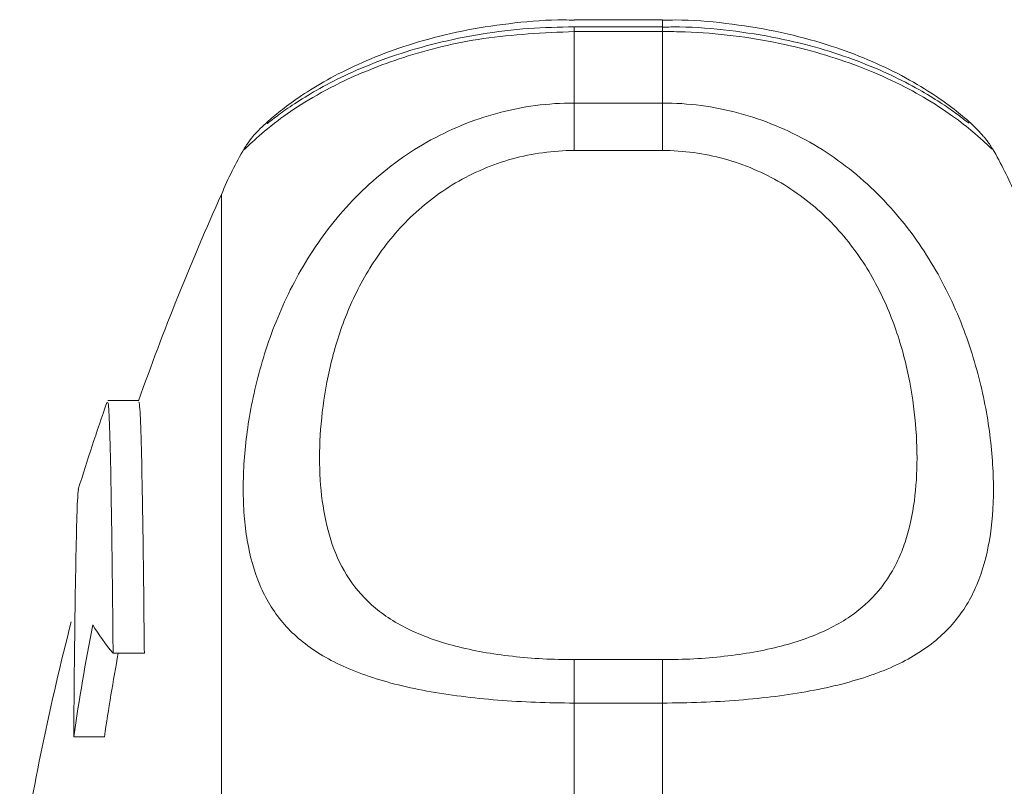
# Model space of a CAD drawing. Header units: millimetres. Extents: x 125 to 768, y -64 to 697.
# Tile 6 of 24: x 127 to 161, y 31 to 57. Entities that reach past the tile are written whole.
import ezdxf

# ---------------------------------------------------------------- set-up
doc = ezdxf.new("R2010")
doc.units = ezdxf.units.MM

msp = doc.modelspace()

# ---------------------------------------------------------------- linework, layer by layer
at = {"color": 7, "linetype": 'Continuous', "lineweight": 15}
for p, q in [((148.898, 57.253), (145.898, 57.253)), ((148.898, 57.02), (145.898, 57.02)), ((145.898, 56.856), (145.898, 54.424)), ((148.898, 56.856), (145.898, 56.856)), ((148.898, 54.424), (148.898, 56.856)), ((145.898, 54.424), (145.898, 52.808)), ((145.898, 54.424), (148.898, 54.424)), ((148.898, 54.424), (148.898, 52.808)), ((134.694, 52.875), (134.698, 52.882)), ((148.898, 52.808), (145.898, 52.808)), ((133.898, -22.684), (133.898, 51.316)), ((131.089, 44.31), (130.029, 44.31)), ((130.213, 35.712), (131.276, 35.712)), ((145.898, 35.494), (145.898, 34.018)), ((145.898, 35.494), (148.898, 35.494)), ((148.898, 35.494), (148.898, 34.018)), ((128.264, 34.674), (128.273, 34.674)), ((145.898, 34.018), (145.898, 28.248)), ((148.898, 34.018), (145.898, 34.018)), ((148.898, 28.248), (148.898, 34.018)), ((128.874, 32.866), (129.92, 32.866))]:
    msp.add_line(p, q, dxfattribs=at)
at = {"color": 8, "linetype": 'Continuous', "lineweight": 15}
for p, q in [((145.898, 57.02), (145.898, 56.856)), ((148.898, 57.253), (148.898, 57.02)), ((148.898, 57.02), (148.898, 56.856))]:
    msp.add_line(p, q, dxfattribs=at)
at = {"color": 7, "linetype": 'Continuous', "lineweight": 15}
for centre, radius, start, end in [((145.898, 46.316), 13, 149.6534, 157.3801), ((148.898, 46.316), 13, 22.6199, 30.2612), ((215.941, 14.316), 90, 155.72535, 160.53983), ((215.941, 14.316), 91, 160.80617, 162.75899), ((215.941, 14.316), 90, 165.54384, 171.05098), ((208.235, 21.406), 80.184, 169.01935, 171.78318), ((136.536, 40.987), 8.234, 211.5464, 219.8371), ((208.31, 21.409), 79.224, 169.59836, 171.6849)]:
    msp.add_arc(centre, radius, start, end, dxfattribs=at)
for points, knots in [([(145.899, 57.24), (145.783, 57.244), (145.105, 57.267), (143.868, 57.161), (142.25, 56.929), (140.76, 56.566), (139.409, 56.116), (138.229, 55.607), (137.217, 55.066), (136.415, 54.548), (135.789, 54.068), (135.439, 53.765), (135.186, 53.53), (135.002, 53.325), (134.824, 53.121), (134.716, 52.938), (134.687, 52.889)], [0, 0, 0, 0, 0.018036, 0.105541, 0.19239, 0.280679, 0.367212, 0.457701, 0.550777, 0.648707, 0.742202, 0.844362, 0.914205, 0.960402, 0.989403, 1, 1, 1, 1]), ([(145.898, 57.014), (145.38, 57.005), (144.304, 56.984), (142.717, 56.784), (141.196, 56.472), (139.81, 56.065), (138.587, 55.595), (137.549, 55.1), (136.686, 54.602), (136.059, 54.182), (135.676, 53.897), (135.469, 53.732), (135.459, 53.725), (135.456, 53.722)], [0, 0, 0, 0, 0.08847, 0.183972, 0.279486, 0.375616, 0.473809, 0.574688, 0.67879, 0.788184, 0.898138, 0.963123, 1, 1, 1, 1]), ([(160.123, 52.867), (160.088, 52.926), (160.014, 53.048), (159.921, 53.168), (159.846, 53.261), (159.782, 53.335), (159.598, 53.539), (159.243, 53.878), (158.627, 54.369), (157.833, 54.914), (156.827, 55.482), (155.631, 56.02), (154.292, 56.492), (152.766, 56.886), (151.084, 57.147), (149.771, 57.264), (149.048, 57.242), (148.898, 57.238)], [0, 0, 0, 0, 0.01147, 0.02365, 0.036166, 0.055859, 0.097921, 0.226007, 0.332108, 0.428438, 0.532854, 0.622119, 0.706864, 0.79889, 0.889556, 0.977021, 1, 1, 1, 1]), ([(159.316, 53.744), (159.316, 53.744), (159.316, 53.744), (159.166, 53.859), (158.903, 54.058), (158.365, 54.438), (157.642, 54.882), (156.706, 55.37), (155.565, 55.857), (154.268, 56.29), (152.807, 56.654), (151.201, 56.904), (149.86, 57.026), (149.092, 57.008), (148.898, 57.003)], [0, 0, 0, 0, 0.026284, 0.091816, 0.194631, 0.288826, 0.387109, 0.488561, 0.586351, 0.681065, 0.772388, 0.870598, 0.967334, 1, 1, 1, 1]), ([(145.898, 34.018), (145.013, 34.018), (144.147, 34.051), (142.877, 34.152), (142.458, 34.195), (141.652, 34.297), (141.262, 34.357), (140.509, 34.496), (140.143, 34.576), (139.448, 34.754), (139.12, 34.852), (138.189, 35.178), (137.637, 35.438), (136.701, 36.035), (136.311, 36.372), (135.822, 36.95), (135.675, 37.154), (135.417, 37.58), (135.305, 37.801), (135.01, 38.496), (134.87, 38.999), (134.731, 39.817), (134.697, 40.101), (134.651, 40.691), (134.64, 40.996), (134.64, 41.929), (134.685, 42.579), (134.868, 43.93), (135.007, 44.631), (135.306, 45.716), (135.421, 46.081), (135.68, 46.807), (135.825, 47.169), (136.148, 47.889), (136.327, 48.247), (136.723, 48.956), (136.941, 49.308), (137.649, 50.332), (138.19, 50.971), (139.122, 51.847), (139.455, 52.126), (140.146, 52.638), (140.507, 52.874), (141.258, 53.301), (141.651, 53.493), (142.462, 53.827), (142.875, 53.967), (143.716, 54.193), (144.143, 54.279), (145.012, 54.395), (145.456, 54.424), (145.898, 54.424)], [0, 0, 0, 0, 0.0625, 0.0625, 0.09375, 0.09375, 0.125, 0.125, 0.15625, 0.15625, 0.1875, 0.1875, 0.25, 0.25, 0.3125, 0.3125, 0.34375, 0.34375, 0.375, 0.375, 0.4375, 0.4375, 0.46875, 0.46875, 0.5, 0.5, 0.5625, 0.5625, 0.625, 0.625, 0.65625, 0.65625, 0.6875, 0.6875, 0.71875, 0.71875, 0.75, 0.75, 0.8125, 0.8125, 0.84375, 0.84375, 0.875, 0.875, 0.90625, 0.90625, 0.9375, 0.9375, 0.96875, 0.96875, 1, 1, 1, 1]), ([(148.898, 54.424), (149.784, 54.424), (150.649, 54.308), (151.92, 53.968), (152.339, 53.826), (153.145, 53.493), (153.534, 53.303), (154.288, 52.875), (154.654, 52.636), (155.348, 52.121), (155.676, 51.846), (156.607, 50.971), (157.159, 50.317), (158.095, 48.959), (158.486, 48.251), (158.975, 47.163), (159.121, 46.796), (159.379, 46.07), (159.492, 45.71), (159.786, 44.641), (159.926, 43.942), (160.065, 42.923), (160.1, 42.588), (160.145, 41.929), (160.157, 41.607), (160.156, 40.675), (160.112, 40.094), (159.928, 39.008), (159.789, 38.503), (159.49, 37.798), (159.376, 37.573), (159.117, 37.148), (158.972, 36.946), (158.648, 36.565), (158.469, 36.384), (158.073, 36.043), (157.855, 35.881), (157.148, 35.432), (156.607, 35.177), (155.674, 34.852), (155.342, 34.752), (154.65, 34.575), (154.29, 34.497), (153.538, 34.358), (153.145, 34.297), (152.334, 34.194), (151.921, 34.152), (151.081, 34.085), (150.654, 34.06), (149.784, 34.027), (149.341, 34.018), (148.898, 34.018)], [0, 0, 0, 0, 0.0625, 0.0625, 0.09375, 0.09375, 0.125, 0.125, 0.15625, 0.15625, 0.1875, 0.1875, 0.25, 0.25, 0.3125, 0.3125, 0.34375, 0.34375, 0.375, 0.375, 0.4375, 0.4375, 0.46875, 0.46875, 0.5, 0.5, 0.5625, 0.5625, 0.625, 0.625, 0.65625, 0.65625, 0.6875, 0.6875, 0.71875, 0.71875, 0.75, 0.75, 0.8125, 0.8125, 0.84375, 0.84375, 0.875, 0.875, 0.90625, 0.90625, 0.9375, 0.9375, 0.96875, 0.96875, 1, 1, 1, 1]), ([(145.898, 52.808), (145.54, 52.808), (145.181, 52.783), (144.478, 52.687), (144.133, 52.617), (143.456, 52.43), (143.122, 52.314), (142.472, 52.037), (142.16, 51.88), (141.565, 51.528), (141.28, 51.335), (140.738, 50.913), (140.481, 50.686), (139.767, 49.976), (139.361, 49.461), (138.666, 48.369), (138.386, 47.808), (138.045, 46.963), (137.944, 46.681), (137.765, 46.115), (137.686, 45.831), (137.484, 44.992), (137.391, 44.445), (137.268, 43.38), (137.238, 42.861), (137.238, 41.853), (137.267, 41.362), (137.391, 40.432), (137.485, 39.99), (137.752, 39.15), (137.925, 38.753), (138.385, 38.006), (138.664, 37.667), (139.179, 37.207), (139.366, 37.061), (139.778, 36.787), (140.002, 36.659), (140.479, 36.423), (140.733, 36.316), (141.274, 36.12), (141.563, 36.031), (142.162, 35.876), (142.473, 35.809), (143.118, 35.693), (143.454, 35.645), (144.48, 35.531), (145.181, 35.494), (145.898, 35.494)], [0, 0, 0, 0, 0.03125, 0.03125, 0.0625, 0.0625, 0.09375, 0.09375, 0.125, 0.125, 0.15625, 0.15625, 0.1875, 0.1875, 0.25, 0.25, 0.3125, 0.3125, 0.34375, 0.34375, 0.375, 0.375, 0.4375, 0.4375, 0.5, 0.5, 0.5625, 0.5625, 0.625, 0.625, 0.6875, 0.6875, 0.75, 0.75, 0.78125, 0.78125, 0.8125, 0.8125, 0.84375, 0.84375, 0.875, 0.875, 0.90625, 0.90625, 0.9375, 0.9375, 1, 1, 1, 1]), ([(148.898, 35.494), (149.257, 35.494), (149.615, 35.503), (150.318, 35.541), (150.663, 35.569), (151.341, 35.645), (151.674, 35.693), (152.325, 35.809), (152.636, 35.876), (153.232, 36.031), (153.516, 36.118), (154.058, 36.314), (154.316, 36.423), (155.029, 36.774), (155.435, 37.044), (156.131, 37.664), (156.41, 38.005), (156.752, 38.559), (156.853, 38.75), (157.032, 39.149), (157.11, 39.356), (157.312, 39.991), (157.406, 40.434), (157.529, 41.361), (157.558, 41.845), (157.559, 42.852), (157.529, 43.378), (157.405, 44.448), (157.312, 44.994), (157.045, 46.103), (156.871, 46.667), (156.412, 47.806), (156.132, 48.365), (155.618, 49.175), (155.43, 49.44), (155.019, 49.957), (154.795, 50.209), (154.318, 50.684), (154.064, 50.909), (153.522, 51.33), (153.233, 51.527), (152.634, 51.881), (152.323, 52.038), (151.679, 52.312), (151.342, 52.43), (150.316, 52.712), (149.615, 52.808), (148.898, 52.808)], [0, 0, 0, 0, 0.03125, 0.03125, 0.0625, 0.0625, 0.09375, 0.09375, 0.125, 0.125, 0.15625, 0.15625, 0.1875, 0.1875, 0.25, 0.25, 0.3125, 0.3125, 0.34375, 0.34375, 0.375, 0.375, 0.4375, 0.4375, 0.5, 0.5, 0.5625, 0.5625, 0.625, 0.625, 0.6875, 0.6875, 0.75, 0.75, 0.78125, 0.78125, 0.8125, 0.8125, 0.84375, 0.84375, 0.875, 0.875, 0.90625, 0.90625, 0.9375, 0.9375, 1, 1, 1, 1]), ([(130.213, 35.712), (130.203, 36.82), (130.18, 39.067), (130.142, 41.57), (130.1, 43.336), (130.06, 44.276), (130.034, 44.24), (130.023, 44.225)], [0, 0, 0, 0, 0.20748, 0.420977, 0.628462, 0.841965, 1, 1, 1, 1]), ([(131.089, 44.256), (131.101, 44.22), (131.129, 44.141), (131.171, 43), (131.212, 41.047), (131.248, 38.578), (131.267, 36.569), (131.276, 35.712)], [0, 0, 0, 0, 0.181386, 0.401724, 0.615853, 0.836192, 1, 1, 1, 1]), ([(129.037, 41.286), (129.025, 41.197), (129, 41.007), (128.963, 39.787), (128.927, 37.856), (128.897, 35.508), (128.881, 33.647), (128.874, 32.866)], [0, 0, 0, 0, 0.1954, 0.413129, 0.624722, 0.842452, 1, 1, 1, 1])]:
    msp.add_open_spline(points, degree=3, knots=knots, dxfattribs=at)
at = {"color": 8, "linetype": 'Continuous', "lineweight": 15}
for points, knots in [([(145.898, 56.856), (144.851, 56.807), (142.781, 56.711), (140.021, 56.012), (138.033, 55.199), (136.679, 54.438), (135.657, 53.726), (134.95, 53.112), (134.616, 52.775), (134.675, 52.852), (134.694, 52.875)], [0, 0, 0, 0, 0.147021, 0.290572, 0.432079, 0.533147, 0.637235, 0.782196, 0.932909, 1, 1, 1, 1]), ([(160.117, 52.86), (160.12, 52.851), (160.126, 52.828), (159.676, 53.272), (158.911, 53.892), (157.743, 54.685), (155.816, 55.661), (152.919, 56.527), (150.516, 56.836), (149.155, 56.853), (148.898, 56.856)], [0, 0, 0, 0, 0.115952, 0.273342, 0.376408, 0.481912, 0.657537, 0.80806, 0.963713, 1, 1, 1, 1])]:
    msp.add_open_spline(points, degree=3, knots=knots, dxfattribs=at)

doc.saveas('drawing.dxf')
